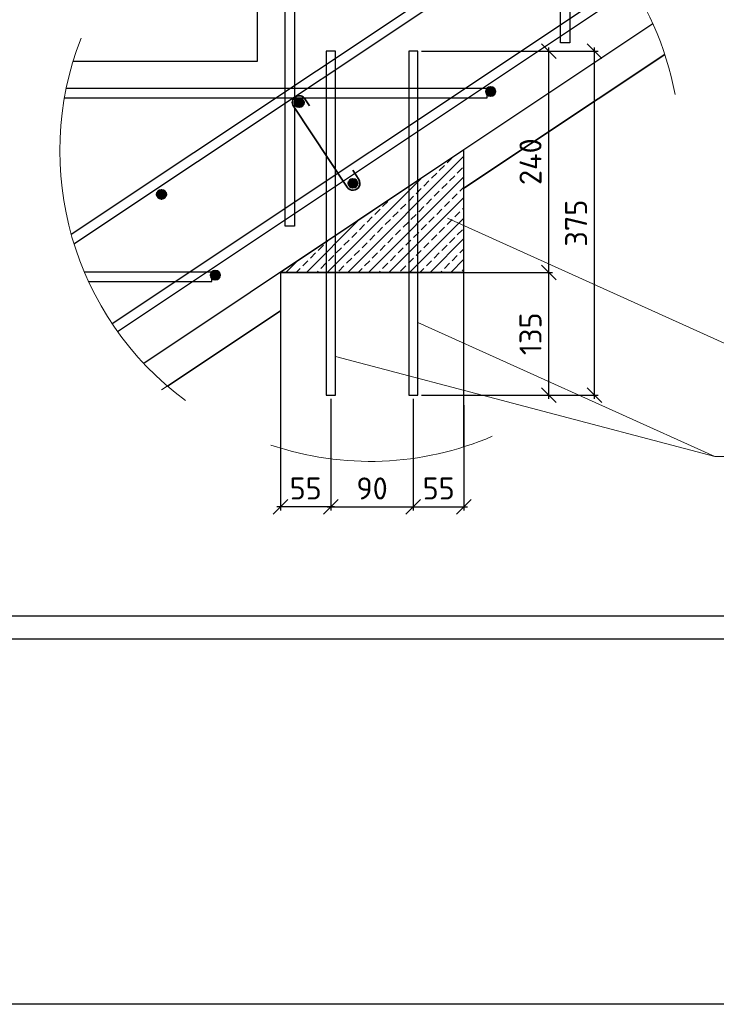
# Model space of a CAD drawing. Header units: millimetres. Extents: x 125896 to 2572636, y -120305 to 130347.
# Tile 192 of 256: x 484206 to 491796, y -120305 to -109578. Entities that reach past the tile are written whole.
import ezdxf

# ---------------------------------------------------------------- set-up
doc = ezdxf.new("R2010")
doc.units = ezdxf.units.MM
doc.linetypes.add('CENTER', pattern=[2, 1.25, -0.25, 0.25, -0.25])
for name, color, linetype in [('11', 7, 'Continuous'), ('Столовая - обозначения', 7, 'Continuous'), ('ФВ-2', 7, 'Continuous')]:
    doc.layers.add(name, color=color, linetype=linetype)
for name, color, linetype, lineweight in [('Арматура', 152, 'Continuous', 40), ('ОСИ', 7, 'CENTER', 15), ('Основная 0.35', 200, 'Continuous', 35), ('Столовая Двери и окна', 7, 'Continuous', 15), ('ТЕКСТ', 7, 'Continuous', 15)]:
    doc.layers.add(name, color=color, linetype=linetype, lineweight=lineweight)
doc.styles.add('GOST-2.304_Type-B', font='GOST Common.ttf')
doc.styles.get("Standard").update_dxf_attribs({"font": 'isocpeur.ttf'})
doc.styles.add('ГОСТ', font='isocpeur.ttf')
doc.dimstyles.new('Осевые', dxfattribs={"dimscale": 0.7, "dimtxt": 450, "dimasz": 400, "dimexe": 100, "dimexo": 100, "dimgap": 100, "dimtad": 1, "dimdec": 0, "dimzin": 0, "dimdsep": 46, "dimtxsty": 'Standard', "dimblk": 'OBLIQUE', "dimcen": 9, "dimdle": 100, "dimazin": 0, "dimtm": 1e-09, "dimtfac": 1, "dimtdec": 0, "dimtofl": 0, "dimtmove": 0, "dimatfit": 3, "dimfxl": 1, "dimtolj": 1, "dimtzin": 0, "dimarcsym": 0})

# ---------------------------------------------------------------- blocks, each defined once
blk = doc.blocks.new('Штамп')
at = {"layer": '11', "lineweight": 30}
blk.add_line((254210, 84428), (311220, 84428), dxfattribs=at)
at = {"layer": '11'}
blk.add_line((252070, 84178), (281770, 84178), dxfattribs=at)
blk = doc.blocks.new('_OBLIQUE')
at = {"color": 0, "linetype": 'ByBlock'}
blk.add_line((-0.5, -0.5), (0.5, 0.5), dxfattribs=at)
blk = doc.blocks.new('*D1220')
at = {"layer": 'Defpoints', "color": 0, "linetype": 'ByBlock', "lineweight": 20, "ltscale": 13, "transparency": 16777216}
for p in [(490607, -99220, -900), (491226, -100149), (468715, -113814, -900)]:
    blk.add_point(p, dxfattribs=at)
at = {"layer": 'ОСИ', "color": 0, "linetype": 'ByBlock', "lineweight": -2, "ltscale": 13, "transparency": 16777216}
for p, q in [((490626, -99249), (491246, -100178)), ((469306, -114763), (491256, -100130)), ((468735, -113843), (469355, -114773))]:
    blk.add_line(p, q, dxfattribs=at)
at = {"layer": 'ОСИ', "color": 0, "linetype": 'ByBlock', "lineweight": -2, "ltscale": 13, "transparency": 16777216, "xscale": 140, "yscale": 140, "zscale": 140}
for p, rotation in [((491226, -100149), 33.69006752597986), ((469335, -114743), 213.6900675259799)]:
    blk.add_blockref('_OBLIQUE', p, dxfattribs=dict(at, rotation=rotation))
at = {"layer": 'ОСИ', "color": 0, "linetype": 'ByBlock', "ltscale": 13, "transparency": 16777216, "insert": (480184, -107301), "char_height": 210, "attachment_point": 5, "rotation": 33.6901}
blk.add_mtext('\\A1;5262', dxfattribs=at)
blk = doc.blocks.new('*D1221')
at = {"layer": 'Defpoints', "color": 0, "linetype": 'ByBlock', "lineweight": 20, "ltscale": 13, "transparency": 16777216}
for p in [(490294, -98793, -996), (491524, -100638), (467737, -113831, -996)]:
    blk.add_point(p, dxfattribs=at)
at = {"layer": 'ОСИ', "color": 0, "linetype": 'ByBlock', "lineweight": -2, "ltscale": 13, "transparency": 16777216}
for p, q in [((490314, -98822), (491544, -100667)), ((468938, -115696), (491554, -100619)), ((467757, -113860), (468987, -115705))]:
    blk.add_line(p, q, dxfattribs=at)
at = {"layer": 'ОСИ', "color": 0, "linetype": 'ByBlock', "lineweight": -2, "ltscale": 13, "transparency": 16777216, "xscale": 140, "yscale": 140, "zscale": 140}
for p, rotation in [((491524, -100638), 33.69006752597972), ((468968, -115676), 213.6900675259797)]:
    blk.add_blockref('_OBLIQUE', p, dxfattribs=dict(at, rotation=rotation))
at = {"layer": 'ОСИ', "color": 0, "linetype": 'ByBlock', "ltscale": 13, "transparency": 16777216, "insert": (480149, -108012), "char_height": 210, "attachment_point": 5, "rotation": 33.6901}
blk.add_mtext('\\A1;5422', dxfattribs=at)
blk = doc.blocks.new('*D1322')
at = {"layer": 'Defpoints', "color": 0, "linetype": 'ByBlock', "lineweight": 25, "ltscale": 13, "transparency": 16777216}
for p in [(487597, -113670, -192), (487047, -113721, -1992), (487047, -114885)]:
    blk.add_point(p, dxfattribs=at)
at = {"layer": 'ОСИ', "color": 0, "linetype": 'ByBlock', "lineweight": -2, "ltscale": 13, "transparency": 16777216}
for p, q in [((487047, -113761), (487047, -114925)), ((487597, -113710), (487597, -114925)), ((487637, -114885), (487007, -114885))]:
    blk.add_line(p, q, dxfattribs=at)
at = {"layer": 'ОСИ', "color": 0, "linetype": 'ByBlock', "lineweight": -2, "ltscale": 13, "transparency": 16777216, "xscale": 160, "yscale": 160, "zscale": 160, "rotation": 180}
blk.add_blockref('_OBLIQUE', (487047, -114885), dxfattribs=at)
at = {"layer": 'ОСИ', "color": 0, "linetype": 'ByBlock', "lineweight": -2, "ltscale": 13, "transparency": 16777216, "xscale": 160, "yscale": 160, "zscale": 160}
blk.add_blockref('_OBLIQUE', (487597, -114885), dxfattribs=at)
at = {"layer": 'ОСИ', "color": 0, "linetype": 'ByBlock', "ltscale": 13, "transparency": 16777216, "insert": (487322, -114685), "char_height": 240, "attachment_point": 5}
blk.add_mtext('\\A1;55', dxfattribs=at)
blk = doc.blocks.new('*D1323')
at = {"layer": 'Defpoints', "color": 0, "linetype": 'ByBlock', "lineweight": 25, "ltscale": 13, "transparency": 16777216}
for p in [(487597, -113670, -192), (488495, -113670, -192), (488495, -114885)]:
    blk.add_point(p, dxfattribs=at)
at = {"layer": 'ОСИ', "color": 0, "linetype": 'ByBlock', "lineweight": -2, "ltscale": 13, "transparency": 16777216}
for p, q in [((487597, -113710), (487597, -114925)), ((488495, -113710), (488495, -114925)), ((487557, -114885), (488535, -114885))]:
    blk.add_line(p, q, dxfattribs=at)
at = {"layer": 'ОСИ', "color": 0, "linetype": 'ByBlock', "lineweight": -2, "ltscale": 13, "transparency": 16777216, "xscale": 160, "yscale": 160, "zscale": 160, "rotation": 180}
blk.add_blockref('_OBLIQUE', (487597, -114885), dxfattribs=at)
at = {"layer": 'ОСИ', "color": 0, "linetype": 'ByBlock', "lineweight": -2, "ltscale": 13, "transparency": 16777216, "xscale": 160, "yscale": 160, "zscale": 160}
blk.add_blockref('_OBLIQUE', (488495, -114885), dxfattribs=at)
at = {"layer": 'ОСИ', "color": 0, "linetype": 'ByBlock', "ltscale": 13, "transparency": 16777216, "insert": (488046, -114685), "char_height": 240, "attachment_point": 5}
blk.add_mtext('\\A1;90', dxfattribs=at)
blk = doc.blocks.new('*D1324')
at = {"layer": 'Defpoints', "color": 0, "linetype": 'ByBlock', "lineweight": 25, "ltscale": 13, "transparency": 16777216}
for p in [(488495, -113670, -192), (489047, -113739, -192), (489047, -114885)]:
    blk.add_point(p, dxfattribs=at)
at = {"layer": 'ОСИ', "color": 0, "linetype": 'ByBlock', "lineweight": -2, "ltscale": 13, "transparency": 16777216}
for p, q in [((488495, -113710), (488495, -114925)), ((489047, -113779), (489047, -114925)), ((488455, -114885), (489087, -114885))]:
    blk.add_line(p, q, dxfattribs=at)
at = {"layer": 'ОСИ', "color": 0, "linetype": 'ByBlock', "lineweight": -2, "ltscale": 13, "transparency": 16777216, "xscale": 160, "yscale": 160, "zscale": 160, "rotation": 180}
blk.add_blockref('_OBLIQUE', (488495, -114885), dxfattribs=at)
at = {"layer": 'ОСИ', "color": 0, "linetype": 'ByBlock', "lineweight": -2, "ltscale": 13, "transparency": 16777216, "xscale": 160, "yscale": 160, "zscale": 160}
blk.add_blockref('_OBLIQUE', (489047, -114885), dxfattribs=at)
at = {"layer": 'ОСИ', "color": 0, "linetype": 'ByBlock', "ltscale": 13, "transparency": 16777216, "insert": (488771, -114685), "char_height": 240, "attachment_point": 5}
blk.add_mtext('\\A1;55', dxfattribs=at)
blk = doc.blocks.new('*D1325')
at = {"layer": 'Defpoints', "color": 0, "linetype": 'ByBlock', "lineweight": 25, "ltscale": 13, "transparency": 16777216}
for p in [(488545, -109920, -192), (490469, -109920), (488545, -113670, -192)]:
    blk.add_point(p, dxfattribs=at)
at = {"layer": 'ОСИ', "color": 0, "linetype": 'ByBlock', "lineweight": -2, "ltscale": 13, "transparency": 16777216}
for p, q in [((488585, -109920), (490509, -109920)), ((490469, -113710), (490469, -109880)), ((488585, -113670), (490509, -113670))]:
    blk.add_line(p, q, dxfattribs=at)
at = {"layer": 'ОСИ', "color": 0, "linetype": 'ByBlock', "lineweight": -2, "ltscale": 13, "transparency": 16777216, "xscale": 160, "yscale": 160, "zscale": 160}
for p, rotation in [((490469, -109920), 90), ((490469, -113670), 270)]:
    blk.add_blockref('_OBLIQUE', p, dxfattribs=dict(at, rotation=rotation))
at = {"layer": 'ОСИ', "color": 0, "linetype": 'ByBlock', "ltscale": 13, "transparency": 16777216, "insert": (490269, -111795), "char_height": 240, "attachment_point": 5, "rotation": 90}
blk.add_mtext('\\A1;375', dxfattribs=at)
blk = doc.blocks.new('*D1326')
at = {"layer": 'Defpoints', "color": 0, "linetype": 'ByBlock', "lineweight": 25, "ltscale": 13, "transparency": 16777216}
for p in [(488545, -112331, -192), (489972, -112331), (488545, -113670, -192)]:
    blk.add_point(p, dxfattribs=at)
at = {"layer": 'ОСИ', "color": 0, "linetype": 'ByBlock', "lineweight": -2, "ltscale": 13, "transparency": 16777216}
for p, q in [((489972, -113710), (489972, -112291)), ((488585, -112331), (490012, -112331)), ((488585, -113670), (490012, -113670))]:
    blk.add_line(p, q, dxfattribs=at)
at = {"layer": 'ОСИ', "color": 0, "linetype": 'ByBlock', "lineweight": -2, "ltscale": 13, "transparency": 16777216, "xscale": 160, "yscale": 160, "zscale": 160}
for p, rotation in [((489972, -112331), 90), ((489972, -113670), 270)]:
    blk.add_blockref('_OBLIQUE', p, dxfattribs=dict(at, rotation=rotation))
at = {"layer": 'ОСИ', "color": 0, "linetype": 'ByBlock', "ltscale": 13, "transparency": 16777216, "insert": (489772, -113000), "char_height": 240, "attachment_point": 5, "rotation": 90}
blk.add_mtext('\\A1;135', dxfattribs=at)
blk = doc.blocks.new('*D1327')
at = {"layer": 'Defpoints', "color": 0, "linetype": 'ByBlock', "lineweight": 25, "ltscale": 13, "transparency": 16777216}
for p in [(488545, -109920, -192), (489972, -109920), (488545, -112331)]:
    blk.add_point(p, dxfattribs=at)
at = {"layer": 'ОСИ', "color": 0, "linetype": 'ByBlock', "lineweight": -2, "ltscale": 13, "transparency": 16777216}
for p, q in [((488585, -109920), (490012, -109920)), ((489972, -112371), (489972, -109880)), ((488585, -112331), (490012, -112331))]:
    blk.add_line(p, q, dxfattribs=at)
at = {"layer": 'ОСИ', "color": 0, "linetype": 'ByBlock', "lineweight": -2, "ltscale": 13, "transparency": 16777216, "xscale": 160, "yscale": 160, "zscale": 160}
for p, rotation in [((489972, -109920), 90), ((489972, -112331), 270)]:
    blk.add_blockref('_OBLIQUE', p, dxfattribs=dict(at, rotation=rotation))
at = {"layer": 'ОСИ', "color": 0, "linetype": 'ByBlock', "ltscale": 13, "transparency": 16777216, "insert": (489772, -111125), "char_height": 240, "attachment_point": 5, "rotation": 90}
blk.add_mtext('\\A1;240', dxfattribs=at)

msp = doc.modelspace()

# ---------------------------------------------------------------- hatches: boundary and pattern name
at = {"layer": 'Арматура'}
h = msp.add_hatch(color=256, dxfattribs=at)
edge = h.paths.add_edge_path()
edge.add_arc((489337.7, -110360.9), 50, 0, 360)
h = msp.add_hatch(color=256, dxfattribs=at)
edge = h.paths.add_edge_path()
edge.add_arc((487251.5, -110481.6), 50, 0, 360)
h = msp.add_hatch(color=256, dxfattribs=at)
edge = h.paths.add_edge_path()
edge.add_arc((487837.7, -111360.9), 50, 0, 360)
h = msp.add_hatch(color=256, dxfattribs=at)
edge = h.paths.add_edge_path()
edge.add_arc((485751.5, -111481.6), 50, 0, 360)
h = msp.add_hatch(color=256, dxfattribs=at)
edge = h.paths.add_edge_path()
edge.add_arc((486337.7, -112360.9), 50, 0, 360)
at = {"layer": 'Столовая Двери и окна', "lineweight": 25, "transparency": 33554648}
h = msp.add_hatch(dxfattribs=at)
h.set_pattern_fill('ANSI33', color=256, scale=25)
h.set_pattern_definition([(45, (-1929380.59, 332739.57), (-112.253202, 112.253202), []), (45, (-1929268.34, 332739.57), (-112.253202, 112.253202), [79.375, -39.6875])])
h.paths.add_polyline_path([(487046.8, -112330.9), (489046.8, -112330.9), (489046.8, -110997.5)])
at = {"layer": 'ФВ-2', "lineweight": 20, "true_color": 0x000000}
h = msp.add_hatch(dxfattribs=at)
h.set_pattern_fill('ANSI32', color=18, scale=10, angle=43)
h.set_pattern_definition([(88, (-1850480.06, 376781.54), (-95.1919763, 3.324177), []), (88, (-1850447.22, 376812.17), (-95.1919763, 3.324177), [])])
edge = h.paths.add_edge_path()
edge.add_line((489046.8, -111415.1), (491234.6, -109956.5))
edge = h.paths.add_edge_path()
edge.add_line((489046.8, -110997.5), (485558.7, -113322.9))

# ---------------------------------------------------------------- linework, layer by layer
at = {"layer": 'Арматура'}
for centre in [(489337.7, -110360.9), (487251.5, -110481.6, -191.8), (487837.7, -111360.9), (485751.5, -111481.6, -191.8), (486337.7, -112360.9)]:
    msp.add_circle(centre, 50, dxfattribs=at)
at = {"layer": 'Основная 0.35'}
for p, q in [((487314.8, -110441.4, -191.8), (487362.4, -110516.4, -191.8)), ((487774.3, -111401.1), (487188.2, -110521.8, -191.8)), ((487901, -111320.7), (487834.4, -111215.7))]:
    msp.add_line(p, q, dxfattribs=at)
for centre, start, end in [((487251.5, -110481.6, -191.8), 32.40892, 212.40892), ((487837.7, -111360.9), 212.40892, 32.40892)]:
    msp.add_arc(centre, 75, start, end, dxfattribs=at)
at = {"layer": 'Столовая Двери и окна', "color": 18, "lineweight": 30, "true_color": 0x000000}
for p, q in [((491106, -109624.7, -2141), (489046.8, -110997.5, -1991.8)), ((491234.6, -109956.5, -3401.3), (489046.8, -111415.1, -3373.9)), ((489046.8, -110997.5, -1991.8), (485558.7, -113322.9, -1991.8)), ((487046.8, -112330.9, -2413.6), (489046.8, -112330.9, -191.8)), ((487046.8, -112748.4, -3348.9), (485815.5, -113569.3, -3333.5))]:
    msp.add_line(p, q, dxfattribs=at)
at = {"layer": 'Столовая Двери и окна', "color": 18, "lineweight": 20, "true_color": 0x000000}
for p, q in [((492104.2, -113202.2), (488868, -111740)), ((491780.7, -114338, -191.8), (488544.5, -112875.9, -191.8)), ((487646.8, -113246.9, -191.8), (491780.7, -114338, -191.8)), ((491780.7, -114338, -191.8), (495551.2, -114338, -191.8))]:
    msp.add_line(p, q, dxfattribs=at)
at = {"layer": 'Столовая Двери и окна', "color": 3, "lineweight": 30}
msp.add_lwpolyline([(209562.5, -70673.1), (525770.9, -70673.1), (525770.9, -120304.7), (209562.5, -120304.7)], close=True, dxfattribs=at)
at = {"layer": 'Столовая Двери и окна', "color": 18, "lineweight": 30, "true_color": 0x000000, "elevation": -191.8}
for points in [[(484789.3, -110029.3), (486799.2, -110029.3), (486799.2, -108029.3), (489615.7, -108029.3)], [(489046.8, -114231.5), (489046.8, -112330.9), (487046.8, -112330.9), (487046.8, -114261.3)]]:
    msp.add_lwpolyline(points, dxfattribs=at)
at = {"layer": 'Столовая Двери и окна', "color": 146, "lineweight": 30, "true_color": 0x105689}
for points, elevation in [([(490114.1, -108355), (484768.1, -111918.9)], -2183.6), ([(484797.8, -112019.3), (490196.5, -108420.2)], -2183.6), ([(490199.2, -108424.2), (490199.2, -109829.3), (490099.2, -109829.3), (490099.2, -108343.3)], -191.8), ([(487199.2, -108513.2), (487199.2, -111829.3), (487099.2, -111829.3), (487099.2, -108454)], -191.8), ([(490839.4, -109141.5), (485215.2, -112890.9)], -1991.8), ([(485271.7, -112973.5), (490893.5, -109225.6)], -1991.8), ([(484694.1, -110429.3), (489299.2, -110429.3), (489299.2, -110329.3), (484713.1, -110329.3)], -191.8), ([(484956, -112429.3), (486299.2, -112429.3), (486299.2, -112329.3), (484911.7, -112329.3)], -191.8)]:
    msp.add_lwpolyline(points, dxfattribs=dict(at, elevation=elevation))
at = {"layer": 'Столовая Двери и окна', "color": 18, "lineweight": 20, "true_color": 0x000000, "elevation": -1991.8}
for points in [[(491106, -109624.7), (489046.8, -110997.5)], [(489046.8, -111415.1), (491234.6, -109956.5)], [(489046.8, -110997.5), (485558.7, -113322.9)], [(485751.4, -113612), (487046.8, -112748.4)]]:
    msp.add_lwpolyline(points, dxfattribs=at)
at = {"layer": 'Столовая Двери и окна', "color": 5, "lineweight": 30, "elevation": -191.8}
for points in [[(487646.8, -109919.9), (487546.8, -109919.9), (487546.8, -113669.9), (487646.8, -113669.9)], [(488544.5, -109919.9), (488444.5, -109919.9), (488444.5, -113669.9), (488544.5, -113669.9)]]:
    msp.add_lwpolyline(points, close=True, dxfattribs=at)
at = {"layer": 'Столовая Двери и окна', "color": 18, "lineweight": 25, "true_color": 0x000000}
for points, elevation in [([(489046.8, -112330.9), (489046.8, -111415.1), (491234.6, -109956.5)], -191.8), ([(487046.8, -112330.9), (489046.8, -112330.9), (489046.8, -110997.5), (487046.8, -112330.9)], -2413.6), ([(485815.5, -113569.3), (487046.8, -112748.4), (487046.8, -114261.3)], -1991.8)]:
    msp.add_lwpolyline(points, dxfattribs=dict(at, elevation=elevation))
at = {"layer": 'Столовая Двери и окна', "color": 18, "lineweight": 20, "true_color": 0x000000}
for start, end in [(10.51603, 63.82554), (158.66904, 233.50314), (251.32026, 293.21419)]:
    msp.add_arc((488023.5, -111010.4, -191.8), 3379.7, start, end, dxfattribs=at)

# ---------------------------------------------------------------- block references
at = {"layer": 'Столовая - обозначения', "color": 252, "lineweight": 20, "true_color": 0x939598}
msp.add_blockref('Штамп', (210362.6, -200500.5), dxfattribs=at)

# ---------------------------------------------------------------- texts
at = {"insert": (226281.3, -87218.1), "char_height": 250, "attachment_point": 1, "style": 'ГОСТ'}
msp.add_mtext_dynamic_manual_height_columns('\\A1;\\pi9384.38;{\\H1.5152x;\\P\\pi1250;Общие указания\\P\\pi250;}1.^IРабочая документация разработана в соответствии с заданием на проектирование, требованиями действующих технических регламентов, стандартов, сводов правил и других документов, содержащих установленные требования.\\P2.^IРабочая документация выполнена в соответствии со следующими нормативными и техническими документами:\\P-^IСП 20.13330.2016 "Нагрузки и Воздействия";\\P-^IСП 63.13330.2012 "Бетонные и железобетонные конструкции. Основные положения";\\P-^IСП 22.13330.2016 "Основания зданий и сооружений";\\P-^IСП 45.13330.2012 "Земляные сооружения, основания и фундаменты".\\P3.   За относительную отметку 0,000 принята отметка чистого пола первого этажа.\\P4.^IПеречень видов работ, для которых необходимо составлять акты освидетельствования скрытых работ:\\P-^Iармирование конструкций;\\P-^Iосвидетельствование опалубки перед бетонированием;\\P-^Iвыполнение сварочных работ;\\P-^Iотбор контрольных проб бетона;\\P-^Iсоответствие законченных железобетонных конструкций проекту с отображением качества работ;\\P-^Iустройство монолитных конструкций, выполняемых в зимнее время;  \\P\\pi0;  -    устройство гидроизоляции;\\P\\pi250;-^Iуплотнение грунтов и обратную засыпку.\\PЗапрещается выполнение последующих работ при отсутствии актов освидетельствования предшествующих скрытых работ во всех случаях.\\P\\pi0;        5. Проект рассчитан на производство работ в период положительных температур. В случае выполнения работ при отрицательных температурах необходимо выполнять требования СНиП часть 3 по производству работ и ППР.\\P        6. При минимальной температуре воздуха до минус 15°С допускается: выдерживание бетона в конструкции методом термоса, при предварительном разогреве бетонной смеси, форсированный электроразогрев бетона в конструкции с повторным уплотнением.\\P\\pi250;При минимальной температуре воздуха до минус 25°С допускается: обогрев бетона в греющей опалубке с помощью низкотемпературных электронагревателей, электродный сквозной прогрев бетона, электрообогрев с помощью греющего провода.\\P\\pi0;7. При отрицательной температуре воздуха уплотнение грунта обратной засыпки в траншеях должно \\Pосуществляться до достижения коэффициента уплотнения 0,98. \\PВремя уплотнения грунта в зависимости от температуры воздуха: \\P\\pi250;-^Iпри t{\\H0.7x;\\So^ ;}-5, 90-120 минут; при t{\\H0.7x;\\So^ ;\\H1.42857x;-10, 60-90 минут; }при t{\\H0.7x;\\So^ ;\\H1.42857x;-20, 40-60 минут; }при t{\\H0.7x;\\So^ ;\\H1.42857x;-30, 20-30 минут;\\P\\pi0;Работы по выполнению насыпей и обратных засыпок при отрицательных температурах должны производить с учетом следующих требований:\\P\\pi250;-^Iподготовку поверхности (основания) насыпи и обратных засыпок следует выполнять с полным удалением снега, льда, промерзшего слоя слабого и пучинистого грунта на всю его глубину;\\P-^Iотсыпку в насыпь и обратные засыпки грунтов необходимо производить при их природной влажности и в талом состоянии с содержанием комьев мерзлого грунта, не превышающим требований, приведенных в приложении М СП 45.13330.2017. Свод правил. Земляные сооружения, основания и фундаменты., и, как правило, на не промерзшие ранее отсыпанные и уплотненные слои. В отдельных случаях при согласовании с автором проекта допускается грунты отсыпать на непучинистые грунты, промерзшие на глубину не более 15 см;\\P-^Iпри пониженной влажности отсыпанных грунтов для их уплотнения следует применять более тяжелое грунтоуплотняющее оборудование; \\P-^Iработы по отсыпке и уплотнению каждого слоя должны выполнять в течение одной рабочей смены; - при выполнении насыпей из глинистых грунтов при обильном снеговыпадении все работы должны быть прекращены; - перерывы в работах по выполнению насыпей и обратных засыпок допускаются только при условиях, что за время перерыва глубина промерзания ранее уплотненных пучинистых грунтов не превысит 15 см или на время перерыва ранее уплотненные грунты утепляются специальными средствами (например, маловлажным рыхлым грунтом, который в последующем удаляется); - все работы по отсыпке грунтов и их уплотнению выполняют с повышенной интенсивностью.}', width=20474.372, gutter_width=5800, heights=[24436.9], dxfattribs=at)
at = {"layer": 'ТЕКСТ', "ltscale": 100, "char_height": 250, "attachment_point": 1, "style": 'GOST-2.304_Type-B'}
for s, insert in [('\\pi750;Примечание\\P1 Обратную засыпку пазух выполнять непучинистым, ненабухающим грунтом без органически х включений с проливкой водой слоями не более 20 см с уплотнением грунта до коэффициента уплотнения 0,95. Условия работ по выполнению обратной засыпки при отрицательных температурах смотреть в общих указаниях лист 1.\\P2 При производстве земляных работ не допускать ухудшения свойств грунтов и качества подготовленного основания вследствие замачивания, промерзания, размыва, повреждения механизмами и транспортом.\\P3 Поз. 9 и 11 установить на хим. анкер BIT 200 (EASY FIX DIT-200) или аналог. Анкеровка выполняется в теле стен, ступеней и в теле плиты по всей длине с шагом 175-200 мм. Отверстие диаметром 12 мм.\\P4 При изготовлении пространственных арматурных каркасов соединение стержней выполнять при помощи вязальной проволоки. \\P5 Поз. 7 установить в шахматном порядке.\\P6 Выполнить обмазочную гидроизоляцию внутренних поверхностей вертикальных Ж/Б конструкций, соприкасающихся с грунтом под лестничным маршем за 2 раза. Материал гидроизоляции - Битумно-резиновая мастика Технониколь AquaMast\\P7 Выполнить укладку рулонной гидроизоляции Техноэласт ЭПП под устройство лестничного марша.', (333656.9, -104201.6)), ('\\pi750;Примечание\\P1 Обратную засыпку пазух выполнять непучинистым, ненабухающим грунтом без органических включений с проливкой водой слоями не более 20 см с уплотнением грунта до коэффициента уплотнения 0,95. Условия работ по выполнению обратной засыпки при отрицательных температурах смотреть в общих указаниях лист 1.\\P2 При производстве земляных работ не допускать ухудшения свойств грунтов и качества подготовленного основания вследствие замачивания, промерзания, размыва, повреждения механизмами и транспортом.\\P3 Поз. 9 и 11 установить на хим. анкер BIT 200 (EASY FIX DIT-200) или аналог. Анкеровка выполняется в теле стен, ступеней и в теле плиты по всей длине с шагом 175-200 мм. Отверстие диаметром 12 мм.\\P4 При изготовлении пространственных арматурных каркасов соединение стержней выполнять при помощи вязальной проволоки. \\P5 Поз. 7 установить в шахматном порядке.\\P6 Выполнить обмазочную гидроизоляцию внутренних поверхностей вертикальных Ж/Б конструкций, соприкасающихся с грунтом под лестничным маршем за 2 раза. Материал гидроизоляции - Битумно-резиновая мастика Технониколь AquaMast\\P7 Выполнить укладку рулонной гидроизоляции Техноэласт ЭПП под устройство лестничного марша.', (420141.3, -104171.3))]:
    msp.add_mtext_dynamic_manual_height_columns(s, width=17507.725, gutter_width=1250, heights=[0], dxfattribs=dict(at, insert=insert))
at = {"layer": 'ТЕКСТ', "ltscale": 100, "attachment_point": 1, "style": 'GOST-2.304_Type-B'}
for s, insert, char_height, width in [('\\pi480.96367,t5880.96367;План расположения дополнительной анкеровки. \\P\\pi577.44095,t5977.44095;Разрез 4-4. Армирование лестничного марша. \\P\\pi1306.9864,t6706.9864;Спецификация. Ведомость деталей. ', (339779.7, -114794.7), 225, 7515.564), ('\\pi480.96367,t5880.96367;План расположения дополнительной анкеровки. \\P\\pi599.94095,t5999.94095;Разрез 8-8. Армирование лестничного марша. \\P\\pi1306.9864,t6706.9864;Спецификация. Ведомость деталей. ', (426264.2, -114794.7), 225, 7515.564), ('\\pi164.27246,t6164.27246;План наружной лестницы ЛН-1\\P\\pi1001.77246,t7001.77246;Разрез 1-1, 2-2, 3-3', (280585.5, -114966.1), 250, 4935.363), ('\\pi139.27246,t6139.27246;План наружной лестницы ЛН-2\\P\\pi951.10959,t6951.10959;Разрез 5-5, 6-6, 7-7', (367069.9, -114966.1), 250, 4935.363), ('\\pi139.27246,t6139.27246;План наружной лестницы ЛН-3\\P\\pi751.77246,t6751.77246;Разрез 9-9, 10-10, 11-11', (449317.1, -114966.1), 250, 4935.363)]:
    msp.add_mtext(s, dxfattribs=dict(at, insert=insert, char_height=char_height, width=width))

# ---------------------------------------------------------------- dimensions: what is measured, and where the dimension line sits
at = {"layer": 'ОСИ', "linetype": 'ByBlock', "ltscale": 13}
for p1, p2, distance, picture, middle in [((467737.3, -113830.7, -995.9), (490294.1, -98792.8, -995.9), -2218, '*D1221', (480148.9, -108011.7)), ((468715.4, -113813.7, -900), (490606.6, -99219.5, -900), -1117.5, '*D1220', (480183.8, -107300.8))]:
    dim = msp.add_aligned_dim(p1=p1, p2=p2, distance=distance, dimstyle='Осевые', override={"dimtxt": 300, "dimasz": 200, "dimexe": 50, "dimexo": 50, "dimlfac": 0.2, "dimdle": 50, "dimtmove": 1}, dxfattribs=at)
    dim.commit()
    dim.dimension.update_dxf_attribs({"geometry": picture, "text_midpoint": middle})
dim = msp.add_linear_dim(base=(490469, -109919.9), p1=(488544.5, -113669.9, -191.8), p2=(488544.5, -109919.9, -191.8), angle=90, dimstyle='Осевые', override={"dimscale": 0.8, "dimtxt": 300, "dimasz": 200, "dimexe": 50, "dimexo": 50, "dimlfac": 0.1, "dimdle": 50, "dimtmove": 1}, dxfattribs=at)
dim.commit()
dim.dimension.update_dxf_attribs({"geometry": '*D1325', "text_midpoint": (490269, -111794.9)})
for base, p1, p2, text, picture, middle in [((489971.8, -109919.9), (488545.1, -112330.9), (488545.1, -109919.9, -191.8), '240', '*D1327', (489771.8, -111125.4)), ((489971.8, -112330.9), (488544.5, -113669.9, -191.8), (488544.5, -112330.9, -191.8), '135', '*D1326', (489771.8, -113000.4))]:
    dim = msp.add_linear_dim(base=base, p1=p1, p2=p2, angle=90, text=text, dimstyle='Осевые', override={"dimscale": 0.8, "dimtxt": 300, "dimasz": 200, "dimexe": 50, "dimexo": 50, "dimlfac": 0.1, "dimdle": 50, "dimtmove": 1}, dxfattribs=at)
    dim.commit()
    dim.dimension.update_dxf_attribs({"geometry": picture, "text_midpoint": middle})
for base, p1, p2, picture, middle in [((487046.8, -114884.6), (487596.8, -113669.9, -191.8), (487046.8, -113720.7, -1991.8), '*D1322', (487321.8, -114684.6)), ((488494.5, -114884.6), (487596.8, -113669.9, -191.8), (488494.5, -113669.9, -191.8), '*D1323', (488045.7, -114684.6)), ((489046.8, -114884.6), (488494.5, -113669.9, -191.8), (489046.8, -113739.3, -191.8), '*D1324', (488770.7, -114684.6))]:
    dim = msp.add_linear_dim(base=base, p1=p1, p2=p2, dimstyle='Осевые', override={"dimscale": 0.8, "dimtxt": 300, "dimasz": 200, "dimexe": 50, "dimexo": 50, "dimlfac": 0.1, "dimdle": 50, "dimtmove": 1}, dxfattribs=at)
    dim.commit()
    dim.dimension.update_dxf_attribs({"geometry": picture, "text_midpoint": middle})

doc.saveas('drawing.dxf')
